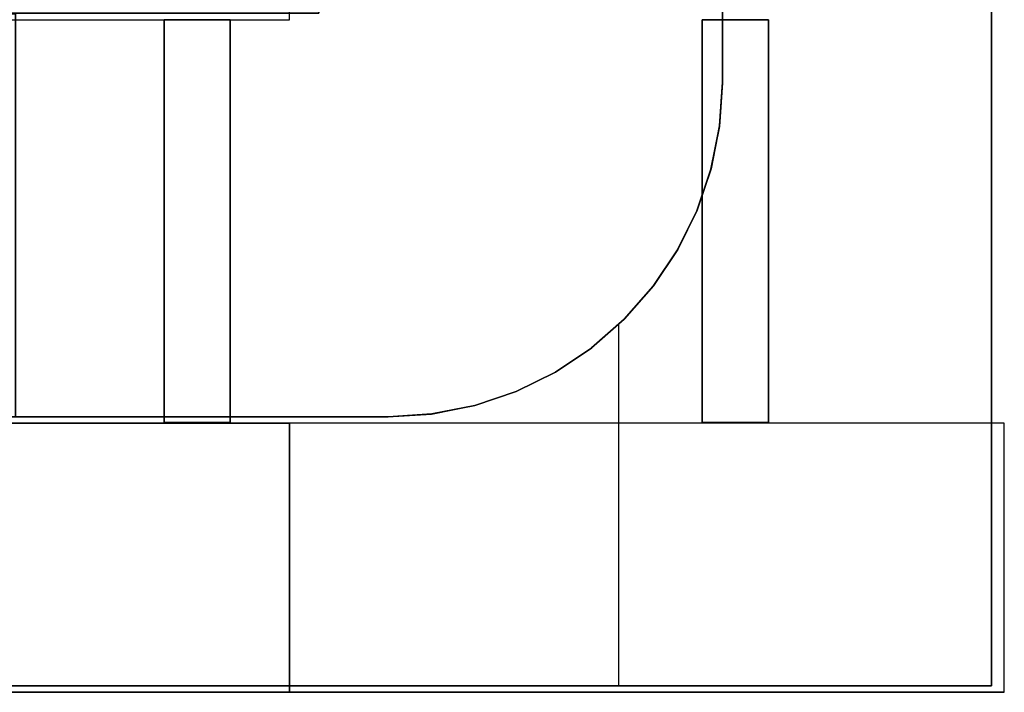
# Model space of a CAD drawing. Header units: millimetres. Extents: x -35 to 33166, y -35 to 31591.
# Tile 46 of 100: x 4786 to 5158, y 863 to 1117. Entities that reach past the tile are written whole.
import ezdxf

# ---------------------------------------------------------------- set-up
doc = ezdxf.new("R2010")
doc.units = ezdxf.units.MM
doc.header["$LTSCALE"] = 25.4
doc.layers.get('0').update_dxf_attribs({"true_color": 0xffffff})
doc.layers.add('ICF - L1', color=7, linetype='Continuous', true_color=0xb4b464)
doc.layers.add('ICF - L2', color=7, linetype='Continuous', true_color=0x64ff64)

# ---------------------------------------------------------------- blocks, each defined once
blk = doc.blocks.new('Group8153')
for p, q in [((-402.85, 0, 457.2), (0, 0, 457.2)), ((-402.85, 0, 0), (0, 0, 0)), ((0, 0, 457.2), (0, 0, 0)), ((0, -571.55, 0), (0, 0, 0)), ((0, 0, 457.2), (0, -571.55, 457.2)), ((-402.85, -101.6, 0), (-227.79, -101.6, 0)), ((-402.85, -101.6, 457.2), (-227.79, -101.6, 457.2)), ((-227.79, -101.6, 457.2), (-227.79, -101.6, 0)), ((-227.79, -101.6, 0), (-211.3, -102.68, 0)), ((-211.3, -102.68, 457.2), (-227.79, -101.6, 457.2)), ((-211.3, -102.68, 0), (-211.3, -102.68, 457.2)), ((-195.1, -105.91, 0), (-211.3, -102.68, 0)), ((-195.1, -105.91, 457.2), (-211.3, -102.68, 457.2)), ((-195.1, -105.91, 0), (-195.1, -105.91, 457.2)), ((-179.46, -111.22, 457.2), (-195.1, -105.91, 457.2)), ((-179.46, -111.22, 0), (-195.1, -105.91, 0)), ((-179.46, -111.22, 0), (-179.46, -111.22, 457.2)), ((-164.64, -118.53, 457.2), (-179.46, -111.22, 457.2)), ((-164.64, -118.53, 0), (-179.46, -111.22, 0)), ((-164.64, -118.53, 0), (-164.64, -118.53, 457.2)), ((-150.91, -127.72, 457.2), (-164.64, -118.53, 457.2)), ((-150.91, -127.72, 0), (-164.64, -118.53, 0)), ((-150.91, -127.72, 0), (-150.91, -127.72, 457.2)), ((-138.5, -138.62, 457.2), (-150.91, -127.72, 457.2)), ((-150.91, -127.72, 0), (-138.5, -138.62, 0)), ((-138.5, -138.62, 0), (-138.5, -138.62, 457.2)), ((-138.5, -138.62, 0), (-127.61, -151.05, 0)), ((-127.61, -151.05, 457.2), (-138.5, -138.62, 457.2)), ((-127.61, -151.05, 0), (-118.45, -164.79, 0)), ((-118.45, -164.79, 457.2), (-127.61, -151.05, 457.2)), ((-127.61, -151.05, 457.2), (-127.61, -151.05, 0)), ((-118.45, -164.79, 0), (-111.16, -179.62, 0)), ((-111.16, -179.62, 457.2), (-118.45, -164.79, 457.2)), ((-118.45, -164.79, 457.2), (-118.45, -164.79, 0)), ((-111.16, -179.62, 0), (-105.86, -195.27, 0)), ((-105.86, -195.27, 457.2), (-111.16, -179.62, 457.2)), ((-111.16, -179.62, 457.2), (-111.16, -179.62, 0)), ((-105.86, -195.27, 0), (-102.66, -211.47, 0)), ((-102.66, -211.47, 457.2), (-105.86, -195.27, 457.2)), ((-105.86, -195.27, 457.2), (-105.86, -195.27, 0)), ((-102.66, -211.47, 0), (-101.6, -227.96, 0)), ((-101.6, -227.96, 457.2), (-102.66, -211.47, 457.2)), ((-102.66, -211.47, 457.2), (-102.66, -211.47, 0)), ((-101.6, -227.96, 0), (-101.6, -571.55, 0)), ((-101.6, -571.55, 457.2), (-101.6, -227.96, 457.2)), ((-101.6, -227.96, 457.2), (-101.6, -227.96, 0))]:
    blk.add_line(p, q)
blk = doc.blocks.new('6XR35_90_C_MSG#69')
blk.add_blockref('Group8153', (0, 0))
blk = doc.blocks.new('Group7840')
for p, q in [((-571.55, 0, 457.2), (0, 0, 457.2)), ((0, 0, 0), (-571.55, 0, 0)), ((0, 0, 0), (0, 0, 457.2)), ((0, 0, 0), (0, -402.85, 0)), ((0, 0, 457.2), (0, -402.85, 457.2)), ((-227.79, -101.6, 457.2), (-571.55, -101.6, 457.2)), ((-227.79, -101.6, 0), (-571.55, -101.6, 0)), ((-227.79, -101.6, 0), (-227.79, -101.6, 457.2)), ((-227.79, -101.6, 0), (-211.3, -102.68, 0)), ((-211.3, -102.68, 457.2), (-227.79, -101.6, 457.2)), ((-211.3, -102.68, 0), (-195.1, -105.91, 0)), ((-211.3, -102.68, 0), (-211.3, -102.68, 457.2)), ((-195.1, -105.91, 457.2), (-211.3, -102.68, 457.2)), ((-195.1, -105.91, 0), (-179.46, -111.22, 0)), ((-195.1, -105.91, 0), (-195.1, -105.91, 457.2)), ((-179.46, -111.22, 457.2), (-195.1, -105.91, 457.2)), ((-179.46, -111.22, 0), (-164.64, -118.53, 0)), ((-179.46, -111.22, 0), (-179.46, -111.22, 457.2)), ((-164.64, -118.53, 457.2), (-179.46, -111.22, 457.2)), ((-164.64, -118.53, 0), (-150.91, -127.72, 0)), ((-164.64, -118.53, 0), (-164.64, -118.53, 457.2)), ((-150.91, -127.72, 457.2), (-164.64, -118.53, 457.2)), ((-150.91, -127.72, 0), (-138.5, -138.62, 0)), ((-150.91, -127.72, 0), (-150.91, -127.72, 457.2)), ((-138.5, -138.62, 457.2), (-150.91, -127.72, 457.2)), ((-138.5, -138.62, 0), (-127.61, -151.05, 0)), ((-127.61, -151.05, 457.2), (-138.5, -138.62, 457.2)), ((-138.5, -138.62, 457.2), (-138.5, -138.62, 0)), ((-118.45, -164.79, 0), (-127.61, -151.05, 0)), ((-118.45, -164.79, 457.2), (-127.61, -151.05, 457.2)), ((-127.61, -151.05, 457.2), (-127.61, -151.05, 0)), ((-111.16, -179.62, 0), (-118.45, -164.79, 0)), ((-111.16, -179.62, 457.2), (-118.45, -164.79, 457.2)), ((-118.45, -164.79, 457.2), (-118.45, -164.79, 0)), ((-105.86, -195.27, 0), (-111.16, -179.62, 0)), ((-105.86, -195.27, 457.2), (-111.16, -179.62, 457.2)), ((-111.16, -179.62, 457.2), (-111.16, -179.62, 0)), ((-102.66, -211.47, 0), (-105.86, -195.27, 0)), ((-102.66, -211.47, 457.2), (-105.86, -195.27, 457.2)), ((-105.86, -195.27, 457.2), (-105.86, -195.27, 0)), ((-102.66, -211.47, 0), (-101.6, -227.96, 0)), ((-101.6, -227.96, 457.2), (-102.66, -211.47, 457.2)), ((-102.66, -211.47, 457.2), (-102.66, -211.47, 0)), ((-101.6, -227.96, 457.2), (-101.6, -402.85, 457.2)), ((-101.6, -227.96, 457.2), (-101.6, -227.96, 0)), ((-101.6, -227.96, 0), (-101.6, -402.85, 0))]:
    blk.add_line(p, q)
blk = doc.blocks.new('6XR35_90_C_MSG#30')
blk.add_blockref('Group7840', (0, 0))
blk = doc.blocks.new('Group8673')
for p, q in [((-402.85, 0, 457.2), (0, 0, 457.2)), ((-402.85, 0, 0), (0, 0, 0)), ((0, 0, 457.2), (0, -571.55, 457.2)), ((0, 0, 457.2), (0, 0, 0)), ((0, -571.55, 0), (0, 0, 0)), ((-402.85, -101.6, 0), (-227.79, -101.6, 0)), ((-402.85, -101.6, 457.2), (-227.79, -101.6, 457.2)), ((-227.79, -101.6, 457.2), (-227.79, -101.6, 0)), ((-227.79, -101.6, 0), (-211.3, -102.68, 0)), ((-211.3, -102.68, 457.2), (-227.79, -101.6, 457.2)), ((-211.3, -102.68, 0), (-211.3, -102.68, 457.2)), ((-195.1, -105.91, 457.2), (-211.3, -102.68, 457.2)), ((-195.1, -105.91, 0), (-211.3, -102.68, 0)), ((-179.46, -111.22, 457.2), (-195.1, -105.91, 457.2)), ((-195.1, -105.91, 0), (-195.1, -105.91, 457.2)), ((-179.46, -111.22, 0), (-195.1, -105.91, 0)), ((-164.64, -118.53, 457.2), (-179.46, -111.22, 457.2)), ((-164.64, -118.53, 0), (-179.46, -111.22, 0)), ((-179.46, -111.22, 0), (-179.46, -111.22, 457.2)), ((-150.91, -127.72, 457.2), (-164.64, -118.53, 457.2)), ((-150.91, -127.72, 0), (-164.64, -118.53, 0)), ((-164.64, -118.53, 0), (-164.64, -118.53, 457.2)), ((-138.5, -138.62, 457.2), (-150.91, -127.72, 457.2)), ((-150.91, -127.72, 0), (-138.5, -138.62, 0)), ((-150.91, -127.72, 0), (-150.91, -127.72, 457.2)), ((-127.61, -151.05, 457.2), (-138.5, -138.62, 457.2)), ((-138.5, -138.62, 0), (-127.61, -151.05, 0)), ((-138.5, -138.62, 0), (-138.5, -138.62, 457.2)), ((-118.45, -164.79, 457.2), (-127.61, -151.05, 457.2)), ((-127.61, -151.05, 0), (-118.45, -164.79, 0)), ((-127.61, -151.05, 457.2), (-127.61, -151.05, 0)), ((-111.16, -179.62, 457.2), (-118.45, -164.79, 457.2)), ((-118.45, -164.79, 0), (-111.16, -179.62, 0)), ((-118.45, -164.79, 457.2), (-118.45, -164.79, 0)), ((-105.86, -195.27, 457.2), (-111.16, -179.62, 457.2)), ((-111.16, -179.62, 0), (-105.86, -195.27, 0)), ((-111.16, -179.62, 457.2), (-111.16, -179.62, 0)), ((-102.66, -211.47, 457.2), (-105.86, -195.27, 457.2)), ((-105.86, -195.27, 0), (-102.66, -211.47, 0)), ((-105.86, -195.27, 457.2), (-105.86, -195.27, 0)), ((-101.6, -227.96, 457.2), (-102.66, -211.47, 457.2)), ((-102.66, -211.47, 0), (-101.6, -227.96, 0)), ((-102.66, -211.47, 457.2), (-102.66, -211.47, 0)), ((-101.6, -571.55, 457.2), (-101.6, -227.96, 457.2)), ((-101.6, -227.96, 0), (-101.6, -571.55, 0)), ((-101.6, -227.96, 457.2), (-101.6, -227.96, 0))]:
    blk.add_line(p, q)
blk = doc.blocks.new('6XR35_90_C_MSG#136')
blk.add_blockref('Group8673', (0, 0))
blk = doc.blocks.new('Group#1514')
for p, q in [((0, 0, 0), (-571.55, 0, 0)), ((-571.55, 0, 457.2), (0, 0, 457.2)), ((0, 0, 0), (0, -402.85, 0)), ((0, 0, 0), (0, 0, 457.2)), ((0, 0, 457.2), (0, -402.85, 457.2)), ((-227.79, -101.6, 0), (-571.55, -101.6, 0)), ((-227.79, -101.6, 457.2), (-571.55, -101.6, 457.2)), ((-227.79, -101.6, 0), (-211.3, -102.68, 0)), ((-227.79, -101.6, 0), (-227.79, -101.6, 457.2)), ((-211.3, -102.68, 457.2), (-227.79, -101.6, 457.2)), ((-211.3, -102.68, 0), (-195.1, -105.91, 0)), ((-195.1, -105.91, 457.2), (-211.3, -102.68, 457.2)), ((-211.3, -102.68, 0), (-211.3, -102.68, 457.2)), ((-195.1, -105.91, 0), (-179.46, -111.22, 0)), ((-179.46, -111.22, 457.2), (-195.1, -105.91, 457.2)), ((-195.1, -105.91, 0), (-195.1, -105.91, 457.2)), ((-179.46, -111.22, 0), (-164.64, -118.53, 0)), ((-164.64, -118.53, 457.2), (-179.46, -111.22, 457.2)), ((-179.46, -111.22, 0), (-179.46, -111.22, 457.2)), ((-164.64, -118.53, 0), (-150.91, -127.72, 0)), ((-150.91, -127.72, 457.2), (-164.64, -118.53, 457.2)), ((-164.64, -118.53, 0), (-164.64, -118.53, 457.2)), ((-150.91, -127.72, 0), (-138.5, -138.62, 0)), ((-138.5, -138.62, 457.2), (-150.91, -127.72, 457.2)), ((-150.91, -127.72, 0), (-150.91, -127.72, 457.2)), ((-138.5, -138.62, 0), (-127.61, -151.05, 0)), ((-127.61, -151.05, 457.2), (-138.5, -138.62, 457.2)), ((-138.5, -138.62, 457.2), (-138.5, -138.62, 0)), ((-118.45, -164.79, 0), (-127.61, -151.05, 0)), ((-118.45, -164.79, 457.2), (-127.61, -151.05, 457.2)), ((-127.61, -151.05, 457.2), (-127.61, -151.05, 0)), ((-111.16, -179.62, 0), (-118.45, -164.79, 0)), ((-111.16, -179.62, 457.2), (-118.45, -164.79, 457.2)), ((-118.45, -164.79, 457.2), (-118.45, -164.79, 0)), ((-105.86, -195.27, 0), (-111.16, -179.62, 0)), ((-105.86, -195.27, 457.2), (-111.16, -179.62, 457.2)), ((-111.16, -179.62, 457.2), (-111.16, -179.62, 0)), ((-102.66, -211.47, 0), (-105.86, -195.27, 0)), ((-102.66, -211.47, 457.2), (-105.86, -195.27, 457.2)), ((-105.86, -195.27, 457.2), (-105.86, -195.27, 0)), ((-102.66, -211.47, 0), (-101.6, -227.96, 0)), ((-101.6, -227.96, 457.2), (-102.66, -211.47, 457.2)), ((-102.66, -211.47, 457.2), (-102.66, -211.47, 0)), ((-101.6, -227.96, 0), (-101.6, -402.85, 0)), ((-101.6, -227.96, 457.2), (-101.6, -402.85, 457.2)), ((-101.6, -227.96, 457.2), (-101.6, -227.96, 0))]:
    blk.add_line(p, q)
blk = doc.blocks.new('6XR35_90_C_MSG#172')
blk.add_blockref('Group#1514', (0, 0))
blk = doc.blocks.new('Group#3346')
for p, q in [((-402.85, 0, 457.2), (0, 0, 457.2)), ((-402.85, 0, 0), (0, 0, 0)), ((0, 0, 457.2), (0, -571.55, 457.2)), ((0, 0, 457.2), (0, 0, 0)), ((0, -571.55, 0), (0, 0, 0)), ((-402.85, -101.6, 0), (-227.79, -101.6, 0)), ((-402.85, -101.6, 457.2), (-227.79, -101.6, 457.2)), ((-227.79, -101.6, 457.2), (-227.79, -101.6, 0)), ((-227.79, -101.6, 0), (-211.3, -102.68, 0)), ((-211.3, -102.68, 457.2), (-227.79, -101.6, 457.2)), ((-211.3, -102.68, 0), (-211.3, -102.68, 457.2)), ((-195.1, -105.91, 457.2), (-211.3, -102.68, 457.2)), ((-195.1, -105.91, 0), (-211.3, -102.68, 0)), ((-179.46, -111.22, 457.2), (-195.1, -105.91, 457.2)), ((-195.1, -105.91, 0), (-195.1, -105.91, 457.2)), ((-179.46, -111.22, 0), (-195.1, -105.91, 0)), ((-164.64, -118.53, 457.2), (-179.46, -111.22, 457.2)), ((-179.46, -111.22, 0), (-179.46, -111.22, 457.2)), ((-164.64, -118.53, 0), (-179.46, -111.22, 0)), ((-150.91, -127.72, 457.2), (-164.64, -118.53, 457.2)), ((-164.64, -118.53, 0), (-164.64, -118.53, 457.2)), ((-150.91, -127.72, 0), (-164.64, -118.53, 0)), ((-138.5, -138.62, 457.2), (-150.91, -127.72, 457.2)), ((-150.91, -127.72, 0), (-150.91, -127.72, 457.2)), ((-150.91, -127.72, 0), (-138.5, -138.62, 0)), ((-127.61, -151.05, 457.2), (-138.5, -138.62, 457.2)), ((-138.5, -138.62, 0), (-138.5, -138.62, 457.2)), ((-138.5, -138.62, 0), (-127.61, -151.05, 0)), ((-118.45, -164.79, 457.2), (-127.61, -151.05, 457.2)), ((-127.61, -151.05, 0), (-118.45, -164.79, 0)), ((-127.61, -151.05, 457.2), (-127.61, -151.05, 0)), ((-111.16, -179.62, 457.2), (-118.45, -164.79, 457.2)), ((-118.45, -164.79, 0), (-111.16, -179.62, 0)), ((-118.45, -164.79, 457.2), (-118.45, -164.79, 0)), ((-105.86, -195.27, 457.2), (-111.16, -179.62, 457.2)), ((-111.16, -179.62, 0), (-105.86, -195.27, 0)), ((-111.16, -179.62, 457.2), (-111.16, -179.62, 0)), ((-102.66, -211.47, 457.2), (-105.86, -195.27, 457.2)), ((-105.86, -195.27, 0), (-102.66, -211.47, 0)), ((-105.86, -195.27, 457.2), (-105.86, -195.27, 0)), ((-101.6, -227.96, 457.2), (-102.66, -211.47, 457.2)), ((-102.66, -211.47, 0), (-101.6, -227.96, 0)), ((-102.66, -211.47, 457.2), (-102.66, -211.47, 0)), ((-101.6, -571.55, 457.2), (-101.6, -227.96, 457.2)), ((-101.6, -227.96, 0), (-101.6, -571.55, 0)), ((-101.6, -227.96, 457.2), (-101.6, -227.96, 0))]:
    blk.add_line(p, q)
blk = doc.blocks.new('6XR35_90_C_MSG#209')
blk.add_blockref('Group#3346', (0, 0))
blk = doc.blocks.new('Group#4016')
for p, q in [((-402.85, 0, 457.2), (0, 0, 457.2)), ((-402.85, 0, 0), (0, 0, 0)), ((0, 0, 457.2), (0, -571.55, 457.2)), ((0, 0, 457.2), (0, 0, 0)), ((0, -571.55, 0), (0, 0, 0)), ((-402.85, -101.6, 0), (-227.79, -101.6, 0)), ((-402.85, -101.6, 457.2), (-227.79, -101.6, 457.2)), ((-227.79, -101.6, 457.2), (-227.79, -101.6, 0)), ((-227.79, -101.6, 0), (-211.3, -102.68, 0)), ((-211.3, -102.68, 457.2), (-227.79, -101.6, 457.2)), ((-211.3, -102.68, 0), (-211.3, -102.68, 457.2)), ((-195.1, -105.91, 457.2), (-211.3, -102.68, 457.2)), ((-195.1, -105.91, 0), (-211.3, -102.68, 0)), ((-179.46, -111.22, 457.2), (-195.1, -105.91, 457.2)), ((-195.1, -105.91, 0), (-195.1, -105.91, 457.2)), ((-179.46, -111.22, 0), (-195.1, -105.91, 0)), ((-164.64, -118.53, 457.2), (-179.46, -111.22, 457.2)), ((-179.46, -111.22, 0), (-179.46, -111.22, 457.2)), ((-164.64, -118.53, 0), (-179.46, -111.22, 0)), ((-150.91, -127.72, 457.2), (-164.64, -118.53, 457.2)), ((-164.64, -118.53, 0), (-164.64, -118.53, 457.2)), ((-150.91, -127.72, 0), (-164.64, -118.53, 0)), ((-138.5, -138.62, 457.2), (-150.91, -127.72, 457.2)), ((-150.91, -127.72, 0), (-150.91, -127.72, 457.2)), ((-150.91, -127.72, 0), (-138.5, -138.62, 0)), ((-127.61, -151.05, 457.2), (-138.5, -138.62, 457.2)), ((-138.5, -138.62, 0), (-138.5, -138.62, 457.2)), ((-138.5, -138.62, 0), (-127.61, -151.05, 0)), ((-118.45, -164.79, 457.2), (-127.61, -151.05, 457.2)), ((-127.61, -151.05, 0), (-118.45, -164.79, 0)), ((-127.61, -151.05, 457.2), (-127.61, -151.05, 0)), ((-111.16, -179.62, 457.2), (-118.45, -164.79, 457.2)), ((-118.45, -164.79, 0), (-111.16, -179.62, 0)), ((-118.45, -164.79, 457.2), (-118.45, -164.79, 0)), ((-105.86, -195.27, 457.2), (-111.16, -179.62, 457.2)), ((-111.16, -179.62, 0), (-105.86, -195.27, 0)), ((-111.16, -179.62, 457.2), (-111.16, -179.62, 0)), ((-102.66, -211.47, 457.2), (-105.86, -195.27, 457.2)), ((-105.86, -195.27, 0), (-102.66, -211.47, 0)), ((-105.86, -195.27, 457.2), (-105.86, -195.27, 0)), ((-101.6, -227.96, 457.2), (-102.66, -211.47, 457.2)), ((-102.66, -211.47, 0), (-101.6, -227.96, 0)), ((-102.66, -211.47, 457.2), (-102.66, -211.47, 0)), ((-101.6, -571.55, 457.2), (-101.6, -227.96, 457.2)), ((-101.6, -227.96, 0), (-101.6, -571.55, 0)), ((-101.6, -227.96, 457.2), (-101.6, -227.96, 0))]:
    blk.add_line(p, q)
blk = doc.blocks.new('6XR35_90_C_MSG#280')
blk.add_blockref('Group#4016', (0, 0))
blk = doc.blocks.new('Group3573')
at = {"layer": 'ICF - L1', "extrusion": (0, 0, -1), "zscale": -1, "rotation": 180}
for name, p in [('6XR35_90_C_MSG#69', (-5153.11, 865.42, -357.2)), ('6XR35_90_C_MSG#136', (-5153.11, 865.42, -1271.6)), ('6XR35_90_C_MSG#209', (-5153.11, 865.42, -2186)), ('6XR35_90_C_MSG#280', (-5153.11, 865.42, -3100.4))]:
    blk.add_blockref(name, p, dxfattribs=at)
at = {"layer": 'ICF - L1', "rotation": 270}
for name, p in [('6XR35_90_C_MSG#30', (5153.11, 865.42, -100)), ('6XR35_90_C_MSG#30', (5153.11, 865.42, 814.4)), ('6XR35_90_C_MSG#172', (5153.11, 865.42, 1728.8)), ('6XR35_90_C_MSG#172', (5153.11, 865.42, 2643.2))]:
    blk.add_blockref(name, p, dxfattribs=at)
blk = doc.blocks.new('Group9664')
for p, q in [((-101.6, 406.4, 136.5), (-101.6, 269.9, 0)), ((0, 406.4, 136.5), (-101.6, 406.4, 136.5)), ((-101.6, 406.4, 0), (-101.6, 269.9, 0)), ((-101.6, 406.4, 136.5), (-101.6, 406.4, 0)), ((-101.6, 406.4, 0), (0, 406.4, 0)), ((0, 269.9, 0), (0, 406.4, 136.5)), ((0, 406.4, 0), (0, 269.9, 0)), ((0, 406.4, 136.5), (0, 406.4, 0)), ((-101.6, 269.9, 0), (0, 269.9, 0))]:
    blk.add_line(p, q)
blk = doc.blocks.new('Group9665')
for p, q in [((-355.6, 406.4, 136.5), (-355.6, 269.9, 0)), ((-254, 406.4, 136.5), (-355.6, 406.4, 136.5)), ((-355.6, 406.4, 0), (-355.6, 269.9, 0)), ((-355.6, 406.4, 136.5), (-355.6, 406.4, 0)), ((-355.6, 406.4, 0), (-254, 406.4, 0)), ((-254, 269.9, 0), (-254, 406.4, 136.5)), ((-254, 406.4, 0), (-254, 269.9, 0)), ((-254, 406.4, 136.5), (-254, 406.4, 0)), ((-355.6, 269.9, 0), (-254, 269.9, 0))]:
    blk.add_line(p, q)
blk = doc.blocks.new('6XR35_96_S#1_CUT_16_0_MSG#2')
for name in ['Group9665', 'Group9664']:
    blk.add_blockref(name, (0, 0))
blk = doc.blocks.new('6XR35_96_S_Web')
for p, q in [((-76.07, -46.84, -12.5), (-76.07, 46.84, -12.5)), ((-76.07, 46.84, -12.5), (76.07, 46.84, -12.5)), ((76.07, 46.84, 12.5), (-76.07, 46.84, 12.5)), ((-76.07, 46.84, 12.5), (-76.07, -46.84, 12.5)), ((-76.07, 46.84, -12.5), (-76.07, 46.84, 12.5)), ((76.07, 46.84, -12.5), (76.07, -46.84, -12.5)), ((76.07, -46.84, 12.5), (76.07, 46.84, 12.5)), ((76.07, 46.84, 12.5), (76.07, 46.84, -12.5)), ((76.07, -46.84, -12.5), (-76.07, -46.84, -12.5)), ((-76.07, -46.84, 12.5), (76.07, -46.84, 12.5)), ((-76.07, -46.84, 12.5), (-76.07, -46.84, -12.5)), ((76.07, -46.84, -12.5), (76.07, -46.84, 12.5))]:
    blk.add_line(p, q)
blk = doc.blocks.new('Group9357')
for p, q in [((-355.6, 269.9, 457.2), (-355.6, 2438.4, 457.2)), ((-355.6, 0, 0), (-355.6, 2438.4, 0)), ((-254, 0, 0), (-254, 2438.4, 0)), ((-254, 2438.4, 457.2), (-254, 269.9, 457.2)), ((-355.6, 269.9, 457.2), (-355.6, 0, 187.3)), ((-254, 269.9, 457.2), (-355.6, 269.9, 457.2)), ((-254, 0, 187.3), (-254, 269.9, 457.2)), ((-355.6, 0, 187.3), (-254, 0, 187.3)), ((-355.6, 0, 0), (-355.6, 0, 187.3)), ((-355.6, 0, 0), (-254, 0, 0)), ((-254, 0, 0), (-254, 0, 187.3))]:
    blk.add_line(p, q)
blk = doc.blocks.new('6XR35_96_S#1_MSG#11')
blk.add_blockref('Group9357', (0, 0))
at = {"extrusion": (9.72607e-16, 1, -1.15708e-14)}
for p in [(177.67, 97.84, 304.8), (177.67, 97.84, 101.6)]:
    blk.add_blockref('6XR35_96_S_Web', p, dxfattribs=at)
at = {"extrusion": (9.72607e-16, 1, 1.15708e-14)}
blk.add_blockref('6XR35_96_S_Web', (177.67, 358.96, 304.8), dxfattribs=at)
blk = doc.blocks.new('Group#3774')
for p, q in [((0, 0, 0), (-571.55, 0, 0)), ((-571.55, 0, 457.2), (0, 0, 457.2)), ((0, 0, 0), (0, -402.85, 0)), ((0, 0, 0), (0, 0, 457.2)), ((0, 0, 457.2), (0, -402.85, 457.2)), ((-227.79, -101.6, 0), (-571.55, -101.6, 0)), ((-227.79, -101.6, 457.2), (-571.55, -101.6, 457.2)), ((-227.79, -101.6, 0), (-211.3, -102.68, 0)), ((-227.79, -101.6, 0), (-227.79, -101.6, 457.2)), ((-211.3, -102.68, 457.2), (-227.79, -101.6, 457.2)), ((-211.3, -102.68, 0), (-195.1, -105.91, 0)), ((-195.1, -105.91, 457.2), (-211.3, -102.68, 457.2)), ((-211.3, -102.68, 0), (-211.3, -102.68, 457.2)), ((-195.1, -105.91, 0), (-179.46, -111.22, 0)), ((-179.46, -111.22, 457.2), (-195.1, -105.91, 457.2)), ((-195.1, -105.91, 0), (-195.1, -105.91, 457.2)), ((-179.46, -111.22, 0), (-164.64, -118.53, 0)), ((-164.64, -118.53, 457.2), (-179.46, -111.22, 457.2)), ((-179.46, -111.22, 0), (-179.46, -111.22, 457.2)), ((-164.64, -118.53, 0), (-150.91, -127.72, 0)), ((-150.91, -127.72, 457.2), (-164.64, -118.53, 457.2)), ((-164.64, -118.53, 0), (-164.64, -118.53, 457.2)), ((-150.91, -127.72, 0), (-138.5, -138.62, 0)), ((-138.5, -138.62, 457.2), (-150.91, -127.72, 457.2)), ((-150.91, -127.72, 0), (-150.91, -127.72, 457.2)), ((-138.5, -138.62, 0), (-127.61, -151.05, 0)), ((-127.61, -151.05, 457.2), (-138.5, -138.62, 457.2)), ((-138.5, -138.62, 457.2), (-138.5, -138.62, 0)), ((-118.45, -164.79, 0), (-127.61, -151.05, 0)), ((-118.45, -164.79, 457.2), (-127.61, -151.05, 457.2)), ((-127.61, -151.05, 457.2), (-127.61, -151.05, 0)), ((-111.16, -179.62, 0), (-118.45, -164.79, 0)), ((-111.16, -179.62, 457.2), (-118.45, -164.79, 457.2)), ((-118.45, -164.79, 457.2), (-118.45, -164.79, 0)), ((-105.86, -195.27, 0), (-111.16, -179.62, 0)), ((-105.86, -195.27, 457.2), (-111.16, -179.62, 457.2)), ((-111.16, -179.62, 457.2), (-111.16, -179.62, 0)), ((-102.66, -211.47, 0), (-105.86, -195.27, 0)), ((-102.66, -211.47, 457.2), (-105.86, -195.27, 457.2)), ((-105.86, -195.27, 457.2), (-105.86, -195.27, 0)), ((-102.66, -211.47, 0), (-101.6, -227.96, 0)), ((-101.6, -227.96, 457.2), (-102.66, -211.47, 457.2)), ((-102.66, -211.47, 457.2), (-102.66, -211.47, 0)), ((-101.6, -227.96, 0), (-101.6, -402.85, 0)), ((-101.6, -227.96, 457.2), (-101.6, -402.85, 457.2)), ((-101.6, -227.96, 457.2), (-101.6, -227.96, 0))]:
    blk.add_line(p, q)
blk = doc.blocks.new('6XR35_90_C#3_MSG#15')
blk.add_blockref('Group#3774', (0, 0))
blk = doc.blocks.new('Group9451')
for p, q in [((-402.85, 0, 457.2), (0, 0, 457.2)), ((-402.85, 0, 0), (0, 0, 0)), ((0, 0, 457.2), (0, 0, 0)), ((0, -571.55, 0), (0, 0, 0)), ((0, 0, 457.2), (0, -571.55, 457.2)), ((-402.85, -101.6, 0), (-227.79, -101.6, 0)), ((-402.85, -101.6, 457.2), (-227.79, -101.6, 457.2)), ((-227.79, -101.6, 457.2), (-227.79, -101.6, 0)), ((-227.79, -101.6, 0), (-211.3, -102.68, 0)), ((-211.3, -102.68, 457.2), (-227.79, -101.6, 457.2)), ((-211.3, -102.68, 0), (-211.3, -102.68, 457.2)), ((-195.1, -105.91, 0), (-211.3, -102.68, 0)), ((-195.1, -105.91, 457.2), (-211.3, -102.68, 457.2)), ((-195.1, -105.91, 0), (-195.1, -105.91, 457.2)), ((-179.46, -111.22, 457.2), (-195.1, -105.91, 457.2)), ((-179.46, -111.22, 0), (-195.1, -105.91, 0)), ((-179.46, -111.22, 0), (-179.46, -111.22, 457.2)), ((-164.64, -118.53, 457.2), (-179.46, -111.22, 457.2)), ((-164.64, -118.53, 0), (-179.46, -111.22, 0)), ((-164.64, -118.53, 0), (-164.64, -118.53, 457.2)), ((-150.91, -127.72, 457.2), (-164.64, -118.53, 457.2)), ((-150.91, -127.72, 0), (-164.64, -118.53, 0)), ((-150.91, -127.72, 0), (-150.91, -127.72, 457.2)), ((-138.5, -138.62, 457.2), (-150.91, -127.72, 457.2)), ((-150.91, -127.72, 0), (-138.5, -138.62, 0)), ((-138.5, -138.62, 0), (-138.5, -138.62, 457.2)), ((-138.5, -138.62, 0), (-127.61, -151.05, 0)), ((-127.61, -151.05, 457.2), (-138.5, -138.62, 457.2)), ((-127.61, -151.05, 0), (-118.45, -164.79, 0)), ((-118.45, -164.79, 457.2), (-127.61, -151.05, 457.2)), ((-127.61, -151.05, 457.2), (-127.61, -151.05, 0)), ((-118.45, -164.79, 0), (-111.16, -179.62, 0)), ((-111.16, -179.62, 457.2), (-118.45, -164.79, 457.2)), ((-118.45, -164.79, 457.2), (-118.45, -164.79, 0)), ((-111.16, -179.62, 0), (-105.86, -195.27, 0)), ((-105.86, -195.27, 457.2), (-111.16, -179.62, 457.2)), ((-111.16, -179.62, 457.2), (-111.16, -179.62, 0)), ((-105.86, -195.27, 0), (-102.66, -211.47, 0)), ((-102.66, -211.47, 457.2), (-105.86, -195.27, 457.2)), ((-105.86, -195.27, 457.2), (-105.86, -195.27, 0)), ((-102.66, -211.47, 0), (-101.6, -227.96, 0)), ((-101.6, -227.96, 457.2), (-102.66, -211.47, 457.2)), ((-102.66, -211.47, 457.2), (-102.66, -211.47, 0)), ((-101.6, -227.96, 0), (-101.6, -571.55, 0)), ((-101.6, -571.55, 457.2), (-101.6, -227.96, 457.2)), ((-101.6, -227.96, 457.2), (-101.6, -227.96, 0))]:
    blk.add_line(p, q)
blk = doc.blocks.new('6XR35_90_C#3_MSG#36')
blk.add_blockref('Group9451', (0, 0))
blk = doc.blocks.new('Group10161')
for p, q in [((-402.85, 0, 457.2), (0, 0, 457.2)), ((-402.85, 0, 0), (0, 0, 0)), ((0, 0, 457.2), (0, 0, 0)), ((0, -571.55, 0), (0, 0, 0)), ((0, 0, 457.2), (0, -571.55, 457.2)), ((-402.85, -101.6, 0), (-227.79, -101.6, 0)), ((-402.85, -101.6, 457.2), (-227.79, -101.6, 457.2)), ((-227.79, -101.6, 457.2), (-227.79, -101.6, 0)), ((-227.79, -101.6, 0), (-211.3, -102.68, 0)), ((-211.3, -102.68, 457.2), (-227.79, -101.6, 457.2)), ((-211.3, -102.68, 0), (-211.3, -102.68, 457.2)), ((-195.1, -105.91, 0), (-211.3, -102.68, 0)), ((-195.1, -105.91, 457.2), (-211.3, -102.68, 457.2)), ((-195.1, -105.91, 0), (-195.1, -105.91, 457.2)), ((-179.46, -111.22, 457.2), (-195.1, -105.91, 457.2)), ((-179.46, -111.22, 0), (-195.1, -105.91, 0)), ((-179.46, -111.22, 0), (-179.46, -111.22, 457.2)), ((-164.64, -118.53, 457.2), (-179.46, -111.22, 457.2)), ((-164.64, -118.53, 0), (-179.46, -111.22, 0)), ((-164.64, -118.53, 0), (-164.64, -118.53, 457.2)), ((-150.91, -127.72, 457.2), (-164.64, -118.53, 457.2)), ((-150.91, -127.72, 0), (-164.64, -118.53, 0)), ((-150.91, -127.72, 0), (-150.91, -127.72, 457.2)), ((-138.5, -138.62, 457.2), (-150.91, -127.72, 457.2)), ((-150.91, -127.72, 0), (-138.5, -138.62, 0)), ((-138.5, -138.62, 0), (-138.5, -138.62, 457.2)), ((-138.5, -138.62, 0), (-127.61, -151.05, 0)), ((-127.61, -151.05, 457.2), (-138.5, -138.62, 457.2)), ((-127.61, -151.05, 0), (-118.45, -164.79, 0)), ((-118.45, -164.79, 457.2), (-127.61, -151.05, 457.2)), ((-127.61, -151.05, 457.2), (-127.61, -151.05, 0)), ((-118.45, -164.79, 0), (-111.16, -179.62, 0)), ((-111.16, -179.62, 457.2), (-118.45, -164.79, 457.2)), ((-118.45, -164.79, 457.2), (-118.45, -164.79, 0)), ((-111.16, -179.62, 0), (-105.86, -195.27, 0)), ((-105.86, -195.27, 457.2), (-111.16, -179.62, 457.2)), ((-111.16, -179.62, 457.2), (-111.16, -179.62, 0)), ((-105.86, -195.27, 0), (-102.66, -211.47, 0)), ((-102.66, -211.47, 457.2), (-105.86, -195.27, 457.2)), ((-105.86, -195.27, 457.2), (-105.86, -195.27, 0)), ((-102.66, -211.47, 0), (-101.6, -227.96, 0)), ((-101.6, -227.96, 457.2), (-102.66, -211.47, 457.2)), ((-102.66, -211.47, 457.2), (-102.66, -211.47, 0)), ((-101.6, -227.96, 0), (-101.6, -571.55, 0)), ((-101.6, -571.55, 457.2), (-101.6, -227.96, 457.2)), ((-101.6, -227.96, 457.2), (-101.6, -227.96, 0))]:
    blk.add_line(p, q)
blk = doc.blocks.new('6XR35_90_C#3_MSG#75')
blk.add_blockref('Group10161', (0, 0))
blk = doc.blocks.new('Group10425')
for p, q in [((0, 0, 0), (-571.55, 0, 0)), ((0, 0, 316.39), (-353.18, 0, 316.39)), ((0, -140.81, 457.2), (0, 0, 316.39)), ((0, 0, 0), (0, 0, 316.39)), ((0, 0, 0), (0, -402.85, 0)), ((-227.79, -101.6, 0), (-571.55, -101.6, 0)), ((-353.18, -101.6, 417.99), (-227.79, -101.6, 417.99)), ((-227.79, -101.6, 417.99), (-211.3, -102.68, 419.07)), ((-227.79, -101.6, 417.99), (-227.79, -101.6, 0)), ((-227.79, -101.6, 0), (-211.3, -102.68, 0)), ((-211.3, -102.68, 419.07), (-195.1, -105.91, 422.3)), ((-211.3, -102.68, 419.07), (-211.3, -102.68, 0)), ((-211.3, -102.68, 0), (-195.1, -105.91, 0)), ((-195.1, -105.91, 422.3), (-179.46, -111.22, 427.61)), ((-195.1, -105.91, 422.3), (-195.1, -105.91, 0)), ((-195.1, -105.91, 0), (-179.46, -111.22, 0)), ((-179.46, -111.22, 427.61), (-164.64, -118.53, 434.92)), ((-179.46, -111.22, 427.61), (-179.46, -111.22, 0)), ((-179.46, -111.22, 0), (-164.64, -118.53, 0)), ((-164.64, -118.53, 434.92), (-150.91, -127.72, 444.11)), ((-164.64, -118.53, 434.92), (-164.64, -118.53, 0)), ((-164.64, -118.53, 0), (-150.91, -127.72, 0)), ((-150.91, -127.72, 444.11), (-138.5, -138.62, 455.01)), ((-150.91, -127.72, 0), (-138.5, -138.62, 0)), ((-150.91, -127.72, 444.11), (-150.91, -127.72, 0)), ((-138.5, -138.62, 455.01), (-136.58, -140.81, 457.2)), ((-138.5, -138.62, 455.01), (-138.5, -138.62, 0)), ((-138.5, -138.62, 0), (-127.61, -151.05, 0)), ((-136.58, -140.81, 457.2), (0, -140.81, 457.2)), ((-127.61, -151.05, 457.2), (-136.58, -140.81, 457.2)), ((0, -140.81, 457.2), (0, -402.85, 457.2)), ((-118.45, -164.79, 457.2), (-127.61, -151.05, 457.2)), ((-118.45, -164.79, 0), (-127.61, -151.05, 0)), ((-127.61, -151.05, 457.2), (-127.61, -151.05, 0)), ((-111.16, -179.62, 457.2), (-118.45, -164.79, 457.2)), ((-111.16, -179.62, 0), (-118.45, -164.79, 0)), ((-118.45, -164.79, 457.2), (-118.45, -164.79, 0)), ((-105.86, -195.27, 457.2), (-111.16, -179.62, 457.2)), ((-105.86, -195.27, 0), (-111.16, -179.62, 0)), ((-111.16, -179.62, 457.2), (-111.16, -179.62, 0)), ((-102.66, -211.47, 457.2), (-105.86, -195.27, 457.2)), ((-105.86, -195.27, 457.2), (-105.86, -195.27, 0)), ((-102.66, -211.47, 0), (-105.86, -195.27, 0)), ((-102.66, -211.47, 0), (-101.6, -227.96, 0)), ((-101.6, -227.96, 457.2), (-102.66, -211.47, 457.2)), ((-102.66, -211.47, 457.2), (-102.66, -211.47, 0)), ((-101.6, -227.96, 457.2), (-101.6, -402.85, 457.2)), ((-101.6, -227.96, 457.2), (-101.6, -227.96, 0)), ((-101.6, -227.96, 0), (-101.6, -402.85, 0))]:
    blk.add_line(p, q)
blk = doc.blocks.new('6XR35_90_C#3_MSG#98')
blk.add_blockref('Group10425', (0, 0))
blk = doc.blocks.new('6XR35_90_C_Web')
for p, q in [((-76.07, -46.84, -12.5), (-76.07, 46.84, -12.5)), ((-76.07, 46.84, -12.5), (76.07, 46.84, -12.5)), ((76.07, 46.84, 12.5), (-76.07, 46.84, 12.5)), ((-76.07, 46.84, 12.5), (-76.07, -46.84, 12.5)), ((-76.07, 46.84, -12.5), (-76.07, 46.84, 12.5)), ((76.07, 46.84, -12.5), (76.07, -46.84, -12.5)), ((76.07, -46.84, 12.5), (76.07, 46.84, 12.5)), ((76.07, 46.84, 12.5), (76.07, 46.84, -12.5)), ((76.07, -46.84, -12.5), (-76.07, -46.84, -12.5)), ((-76.07, -46.84, 12.5), (76.07, -46.84, 12.5)), ((-76.07, -46.84, 12.5), (-76.07, -46.84, -12.5)), ((76.07, -46.84, -12.5), (76.07, -46.84, 12.5))]:
    blk.add_line(p, q)
blk = doc.blocks.new('Group10876')
for p, q in [((-254, -254, 113.19), (-402.85, -254, 262.04)), ((-402.85, -254, 262.04), (-402.85, -353.18, 262.04)), ((-402.85, -254, 262.04), (-402.85, -254, 0)), ((-402.85, -254, 0), (-402.85, -353.18, 0)), ((-402.85, -254, 0), (-254, -254, 0)), ((-254, -353.18, 113.19), (-254, -254, 113.19)), ((-254, -254, 0), (-254, -353.18, 0)), ((-254, -254, 113.19), (-254, -254, 0)), ((-402.85, -353.18, 0), (-254, -353.18, 0)), ((-402.85, -353.18, 262.04), (-254, -353.18, 113.19)), ((-402.85, -353.18, 262.04), (-402.85, -353.18, 0)), ((-254, -353.18, 0), (-254, -353.18, 113.19))]:
    blk.add_line(p, q)
blk = doc.blocks.new('Group10877')
for p, q in [((-140.81, 0, 0), (-402.85, 0, 262.04)), ((-402.85, 0, 262.04), (-402.85, -101.6, 262.04)), ((-402.85, 0, 0), (-402.85, -101.6, 0)), ((-402.85, 0, 262.04), (-402.85, 0, 0)), ((-402.85, 0, 0), (-140.81, 0, 0)), ((-140.81, -136.59, 0), (-140.81, 0, 0)), ((-402.85, -101.6, 262.04), (-227.79, -101.6, 86.98)), ((-402.85, -101.6, 0), (-402.85, -101.6, 262.04)), ((-402.85, -101.6, 0), (-227.79, -101.6, 0)), ((-227.79, -101.6, 86.98), (-211.3, -102.68, 70.49)), ((-227.79, -101.6, 0), (-227.79, -101.6, 86.98)), ((-227.79, -101.6, 0), (-211.3, -102.68, 0)), ((-211.3, -102.68, 70.49), (-195.1, -105.91, 54.29)), ((-211.3, -102.68, 0), (-195.1, -105.91, 0)), ((-211.3, -102.68, 0), (-211.3, -102.68, 70.49)), ((-195.1, -105.91, 54.29), (-179.46, -111.22, 38.65)), ((-195.1, -105.91, 0), (-179.46, -111.22, 0)), ((-195.1, -105.91, 0), (-195.1, -105.91, 54.29)), ((-179.46, -111.22, 38.65), (-164.64, -118.53, 23.83)), ((-179.46, -111.22, 0), (-164.64, -118.53, 0)), ((-179.46, -111.22, 38.65), (-179.46, -111.22, 0)), ((-164.64, -118.53, 23.83), (-150.91, -127.72, 10.1)), ((-164.64, -118.53, 0), (-150.91, -127.72, 0)), ((-164.64, -118.53, 23.83), (-164.64, -118.53, 0)), ((-150.91, -127.72, 10.1), (-140.81, -136.59, 0)), ((-150.91, -127.72, 0), (-140.81, -136.59, 0)), ((-150.91, -127.72, 10.1), (-150.91, -127.72, 0))]:
    blk.add_line(p, q)
blk = doc.blocks.new('6XR35_90_C#3_MSG#110')
for name in ['Group10877', 'Group10876']:
    blk.add_blockref(name, (0, 0))
at = {"extrusion": (1, -1.02405e-15, -1.15708e-14)}
blk.add_blockref('6XR35_90_C_Web', (-177.67, 97.84, -381), dxfattribs=at)
blk = doc.blocks.new('Group3664')
at = {"layer": 'ICF - L2'}
for name, p, rotation in [('6XR35_90_C#3_MSG#15', (5153.11, 865.42, 4472), 270), ('6XR35_90_C#3_MSG#15', (5153.11, 865.42, 3557.6), 270), ('6XR35_90_C#3_MSG#15', (5153.11, 865.42, 5386.4), 270), ('6XR35_90_C#3_MSG#98', (5153.11, 865.42, 6300.8), 270), ('6XR35_96_S#1_MSG#11', (5158, 1218.6, 6425), 90), ('6XR35_96_S#1_CUT_16_0_MSG#2', (5158, 1218.6, 6882.2), 90)]:
    blk.add_blockref(name, p, dxfattribs=dict(at, rotation=rotation))
at = {"layer": 'ICF - L2', "extrusion": (0, 0, -1), "zscale": -1, "rotation": 180}
for name, p in [('6XR35_90_C#3_MSG#36', (-5153.11, 865.42, -4014.8)), ('6XR35_90_C#3_MSG#36', (-5153.11, 865.42, -4929.2)), ('6XR35_90_C#3_MSG#75', (-5153.11, 865.42, -5843.6)), ('6XR35_90_C#3_MSG#110', (-5153.11, 865.42, -6758))]:
    blk.add_blockref(name, p, dxfattribs=at)

msp = doc.modelspace()

# ---------------------------------------------------------------- block references
for name in ['Group3573', 'Group3664']:
    msp.add_blockref(name, (0, 0))

doc.saveas('drawing.dxf')
